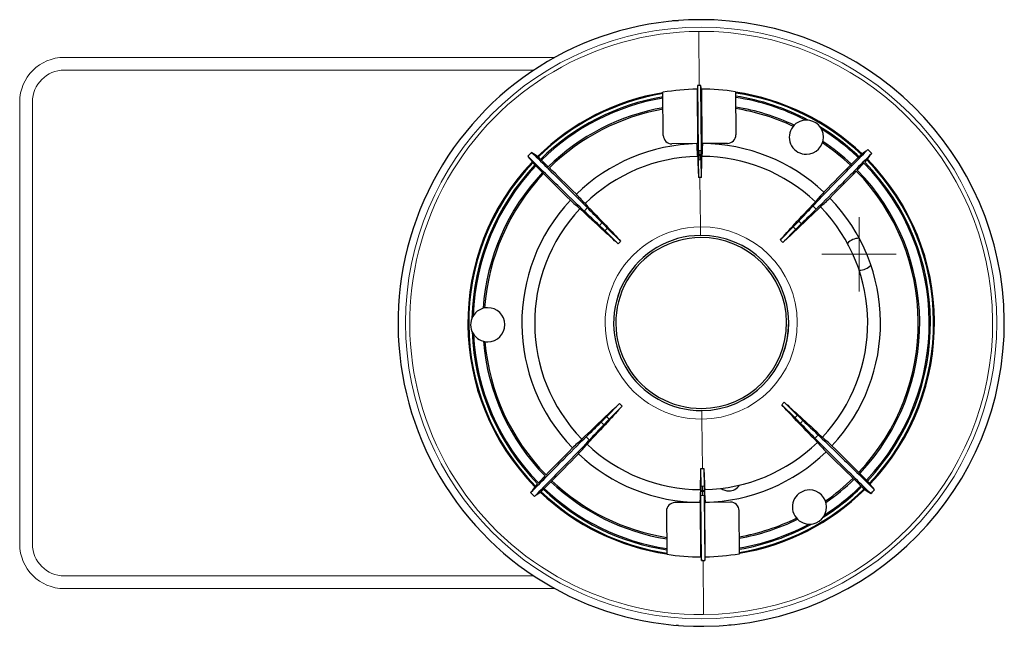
# Model space of a CAD drawing. Header units: millimetres. Extents: x 2 to 730, y 2 to 208.
# Tile 6 of 8: x 503 to 561, y 130 to 166. Entities that reach past the tile are written whole.
import ezdxf

# ---------------------------------------------------------------- set-up
doc = ezdxf.new("R2010")
doc.units = ezdxf.units.MM
doc.linetypes.add('CENTER', pattern=[10.16, 6.35, -1.27, 1.27, -1.27])
doc.layers.add('SLD-0', color=179, linetype='Continuous')

msp = doc.modelspace()

# ---------------------------------------------------------------- linework, layer by layer
at = {"layer": 'SLD-0', "linetype": 'Continuous'}
for p, q in [((541.4827, 165.9215), (541.4824, 165.8891)), ((541.4827, 165.9215), (541.8358, 165.9191)), ((540.9415, 159.1671), (540.9204, 161.7007)), ((542.9289, 161.905), (542.929, 161.8837)), ((542.929, 161.8837), (542.9557, 158.6814)), ((542.9569, 162.0929), (542.9886, 158.2832)), ((543.1805, 158.2848), (543.1482, 162.0945)), ((543.1794, 161.9071), (543.1796, 161.8858)), ((543.1796, 161.8858), (543.2063, 158.6835)), ((545.1915, 161.7363), (545.2126, 159.2027)), ((542.9557, 158.6814), (541.4482, 158.6688)), ((544.7143, 158.696), (543.2063, 158.6835)), ((543.0008, 157.7288), (543.0091, 156.6834)), ((543.1867, 156.6848), (543.1775, 157.7303)), ((537.6596, 153.6974), (538.43, 152.9398)), ((548.5852, 153.7885), (547.8275, 153.0181)), ((548.7363, 153.6398), (547.9787, 152.8695)), ((537.511, 153.5463), (538.2814, 152.7887)), ((537.602, 142.6207), (538.3597, 143.3911)), ((537.7531, 142.4721), (538.5108, 143.2425)), ((548.6787, 142.5632), (547.9083, 143.3208)), ((548.8273, 142.7143), (548.0569, 143.4719)), ((543.1608, 138.5303), (543.1516, 139.5757)), ((543.3292, 139.5772), (543.3375, 138.5318)), ((543.1896, 134.1661), (543.1578, 137.9758)), ((543.3497, 137.9773), (543.3809, 134.1677)), ((543.1315, 137.5771), (541.624, 137.5646)), ((543.1582, 134.3748), (543.1315, 137.5771)), ((544.8901, 137.5918), (543.3821, 137.5792)), ((543.4088, 134.3769), (543.3821, 137.5792)), ((541.1257, 137.0579), (541.1468, 134.5243)), ((545.4179, 134.5599), (545.3968, 137.0935)), ((543.1584, 134.3535), (543.1582, 134.3748)), ((543.4089, 134.3556), (543.4088, 134.3769)), ((544.9378, 130.367), (544.9377, 130.3794)), ((544.9378, 130.371), (544.9377, 130.3794)), ((541.6879, 130.3408), (541.6878, 130.3532)), ((541.8313, 130.3418), (541.6879, 130.3408)), ((544.9378, 130.367), (544.7931, 130.3656)), ((544.9378, 130.371), (544.9378, 130.367))]:
    msp.add_line(p, q, dxfattribs=at)
at = {"layer": 'SLD-0', "linetype": 'Continuous', "lineweight": 18}
for p, q in [((543.0528, 162.094), (543.0263, 165.2816)), ((543.0846, 158.2845), (543.0866, 158.0371)), ((543.0871, 157.9774), (543.0866, 158.0371)), ((543.0892, 157.73), (543.0871, 157.9774)), ((543.0979, 156.6846), (543.122, 153.7848)), ((543.1262, 153.2823), (543.122, 153.7848)), ((543.2121, 142.9782), (543.2163, 142.4758)), ((543.2404, 139.576), (543.2163, 142.4758)), ((543.2491, 138.5306), (543.2512, 138.2832)), ((543.2512, 138.2832), (543.2517, 138.2235)), ((543.2538, 137.9761), (543.2517, 138.2235)), ((543.2855, 134.1666), (543.312, 130.9789))]:
    msp.add_line(p, q, dxfattribs=at)
at = {"layer": 'SLD-0', "lineweight": 18}
for p, q in [((534.5622, 163.7553), (505.689, 163.7553)), ((533.3226, 163.0053), (505.689, 163.0053)), ((517.6757, 163.0053), (517.5311, 163.0053)), ((503.064, 135.1303), (503.064, 161.1303)), ((503.814, 161.1303), (503.814, 135.1303)), ((533.3226, 133.2553), (505.689, 133.2553)), ((534.5622, 132.5053), (505.689, 132.5053))]:
    msp.add_line(p, q, dxfattribs=at)
at = {"layer": 'SLD-0', "linetype": 'CENTER', "lineweight": 18}
for p, q in [((552.465, 149.9875), (552.465, 154.3625)), ((554.6525, 152.175), (550.2775, 152.175))]:
    msp.add_line(p, q, dxfattribs=at)
at = {"layer": 'SLD-0', "linetype": 'Continuous', "lineweight": 18}
msp.add_circle((543.1692, 148.1303), 17.3974, dxfattribs=at)
at = {"layer": 'SLD-0', "linetype": 'Continuous'}
for centre, radius, start, end in [((543.1692, 148.1303), 17.8388, 90.477326, 270.477326), ((543.1692, 148.1303), 17.8388, 270.477326, 90.477326), ((543.1692, 148.1303), 13.7303, 99.425523, 134.549145), ((543.1692, 148.1303), 13.7555, 91.000222, 99.408976), ((543.1692, 148.1303), 13.9642, 90.477326, 90.87095), ((543.1692, 148.1303), 13.9642, 90.08586, 90.477326), ((543.1692, 148.1303), 13.7555, 81.545677, 89.956621), ((543.1692, 148.1303), 13.7303, 46.405508, 81.52913), ((543.1692, 148.1303), 13.6782, 99.475758, 134.554511), ((543.1692, 148.1303), 13.492, 99.584851, 134.490366), ((543.1692, 148.1303), 13.4209, 99.679959, 134.480649), ((543.1692, 148.1303), 13.492, 62.158842, 81.369802), ((543.1692, 148.1303), 13.6782, 46.426435, 81.455058), ((543.1692, 148.1303), 13.4209, 62.726036, 81.276418), ((543.1692, 148.1303), 12.86, 100.036568, 134.403844), ((543.1692, 148.1303), 12.7749, 100.106261, 134.375229), ((543.1692, 148.1303), 12.86, 64.805653, 80.918084), ((543.1692, 148.1303), 12.7749, 64.8728, 80.805479), ((549.3596, 159.0617), 1.005, 90.477326, 270.477326), ((549.3596, 159.0617), 1.005, 270.477326, 90.477326), ((543.1692, 148.1303), 13.492, 46.464287, 58.795811), ((543.1692, 148.1303), 13.4209, 46.489074, 58.17946), ((541.444, 159.1713), 0.5025, 180.477326, 270.477326), ((544.7101, 159.1985), 0.5025, 270.477326, 0.477326), ((543.1692, 148.1303), 12.86, 46.550808, 56.149), ((543.1692, 148.1303), 10.5525, 91.358493, 134.122017), ((543.1692, 148.1303), 10.5525, 46.832636, 89.59616), ((543.1692, 148.1303), 12.7749, 46.549866, 56.043729), ((543.1692, 148.1303), 14.1524, 44.826353, 46.1283), ((543.1692, 148.1303), 14.1524, 134.826353, 136.1283), ((543.1692, 148.1303), 9.7987, 91.201892, 134.242167), ((543.1692, 148.1303), 9.7987, 46.712486, 89.75276), ((543.1692, 148.1303), 13.6782, 316.323336, 44.546029), ((543.1692, 148.1303), 13.7303, 316.405508, 44.549145), ((543.1692, 148.1303), 13.7303, 136.405508, 224.549145), ((543.1692, 148.1303), 13.6782, 136.209855, 224.555373), ((543.1692, 148.1303), 13.492, 136.464287, 178.795811), ((543.1692, 148.1303), 13.4209, 136.472004, 178.049879), ((543.1692, 148.1303), 12.7749, 316.567271, 44.400723), ((543.1692, 148.1303), 12.86, 316.550808, 44.403844), ((543.1692, 148.1303), 13.4209, 316.489365, 44.482098), ((543.1692, 148.1303), 13.492, 316.464287, 44.490366), ((543.1692, 148.1303), 12.86, 136.550808, 176.149), ((543.1692, 148.1303), 12.7749, 136.556796, 176.0358), ((543.1692, 148.1303), 8.5546, 90.477326, 91.072294), ((543.1692, 148.1303), 8.5546, 89.882359, 90.477326), ((543.1692, 148.1303), 10.5525, 136.832636, 224.122017), ((543.1692, 148.1303), 10.5525, 316.832636, 44.122017), ((543.1692, 148.1303), 9.7987, 136.712486, 224.242167), ((543.1692, 148.1303), 9.7987, 316.712486, 44.242167), ((543.1692, 148.1303), 5.1506, 90.477326, 270.477326), ((543.1692, 148.1303), 5.025, 90.477326, 270.477326), ((543.1692, 148.1303), 5.1506, 270.477326, 90.477326), ((543.1692, 148.1303), 5.025, 270.477326, 90.477326), ((543.1692, 148.1303), 6.7521, 44.578026, 46.376626), ((552.465, 152.175), 0.9375, 90.000002, 137.205001), ((552.465, 152.175), 0.9375, 89.600627, 90.000002), ((543.1692, 148.1303), 6.7521, 134.578026, 136.376626), ((552.465, 152.175), 0.9375, 270.001506, 317.418744), ((530.6071, 148.0256), 1.005, 90.477326, 270.477326), ((530.6071, 148.0256), 1.005, 270.477326, 90.477326), ((543.1692, 148.1303), 13.492, 182.158842, 224.490366), ((543.1692, 148.1303), 13.4209, 182.845471, 224.476207), ((543.1692, 148.1303), 12.86, 184.805653, 224.403844), ((543.1692, 148.1303), 12.7749, 184.968021, 224.382813), ((543.1692, 148.1303), 6.7521, 224.578026, 226.376626), ((543.1692, 148.1303), 6.7521, 314.578026, 316.376626), ((543.1692, 148.1303), 9.7987, 226.712486, 269.75276), ((543.1692, 148.1303), 9.7987, 271.201892, 314.242167), ((543.1692, 148.1303), 10.5525, 226.832636, 269.59616), ((543.1692, 148.1303), 10.5525, 271.358493, 314.122017), ((543.1692, 148.1303), 8.5546, 269.882359, 270.477326), ((543.1692, 148.1303), 8.5546, 270.477326, 271.072294), ((543.1692, 148.1303), 12.86, 226.550808, 260.918084), ((543.1692, 148.1303), 12.7749, 226.557315, 260.859859), ((544.7946, 138.9998), 0.75, 269.999999, 327.330003), ((543.1692, 148.1303), 13.492, 302.158842, 314.490366), ((543.1692, 148.1303), 13.4209, 302.826893, 314.490625), ((543.1692, 148.1303), 12.7749, 304.969704, 314.39412), ((543.1692, 148.1303), 12.86, 304.805653, 314.403844), ((543.1692, 148.1303), 14.1524, 224.826353, 226.1283), ((543.1692, 148.1303), 13.7303, 226.405508, 261.52913), ((543.1692, 148.1303), 13.6782, 226.428778, 261.496366), ((543.1692, 148.1303), 13.492, 226.464287, 261.369802), ((543.1692, 148.1303), 13.4209, 226.466209, 261.310328), ((544.7946, 138.9998), 0.75, 232.858125, 269.999999), ((543.1692, 148.1303), 13.7303, 279.425523, 314.549145), ((543.1692, 148.1303), 13.6782, 279.489014, 314.539821), ((549.5408, 137.3036), 1.005, 90.477326, 270.477326), ((549.5408, 137.3036), 1.005, 270.477326, 90.477326), ((543.1692, 148.1303), 14.1524, 314.826353, 316.1283), ((541.6282, 137.0621), 0.5025, 90.477326, 180.477326), ((544.8943, 137.0893), 0.5025, 0.477326, 90.477326), ((543.1692, 148.1303), 12.7749, 280.090871, 296.02467), ((543.1692, 148.1303), 12.86, 280.036568, 296.149), ((543.1692, 148.1303), 13.492, 279.584851, 298.795811), ((543.1692, 148.1303), 13.4209, 279.652445, 297.891999), ((543.1692, 148.1303), 13.7555, 261.545677, 269.954431), ((543.1692, 148.1303), 13.7555, 270.998032, 279.408976), ((543.1692, 148.1303), 13.9642, 270.083703, 270.477326), ((543.1692, 148.1303), 13.9642, 270.477326, 270.868793)]:
    msp.add_arc(centre, radius, start, end, dxfattribs=at)
at = {"layer": 'SLD-0', "linetype": 'Continuous', "lineweight": 18}
for radius, start, end in [(17.1519, 90.477326, 270.477326), (17.1519, 270.477326, 90.477326), (10.1546, 90.477326, 91.018629), (10.1546, 89.936024, 90.477326), (9.9071, 90.477326, 91.018629), (9.8474, 90.477326, 91.004722), (9.6, 90.477326, 91.004722), (9.9071, 89.936024, 90.477326), (9.8474, 89.949931, 90.477326), (9.6, 89.949931, 90.477326), (9.524, 134.671078, 136.283575), (9.524, 44.671078, 46.283575), (8.2953, 134.726843, 136.22781), (7.8325, 134.702082, 136.252571), (5.6547, 90.477326, 270.477326), (5.6547, 270.477326, 90.477326), (7.8325, 44.702082, 46.252571), (8.2953, 44.726843, 46.22781), (5.1522, 90.477326, 270.477326), (5.1522, 270.477326, 90.477326), (7.8325, 224.702082, 226.252571), (7.8325, 314.702082, 316.252571), (8.2953, 224.726843, 226.22781), (8.2953, 314.726843, 316.22781), (9.524, 224.671078, 226.283575), (9.524, 314.671078, 316.283575), (9.6, 269.949931, 270.477326), (9.6, 270.477326, 271.004722), (10.1546, 269.936024, 270.477326), (9.9071, 269.936024, 270.477326), (9.8474, 269.949931, 270.477326), (9.8474, 270.477326, 271.004722), (9.9071, 270.477326, 271.018629), (10.1546, 270.477326, 271.018629)]:
    msp.add_arc((543.1692, 148.1303), radius, start, end, dxfattribs=at)
at = {"layer": 'SLD-0', "lineweight": 18}
for centre, radius, start, end in [((505.689, 161.1303), 2.625, 90, 180), ((505.689, 161.1303), 1.875, 90, 180), ((505.689, 135.1303), 2.625, 180, 270), ((505.689, 135.1303), 1.875, 180, 270)]:
    msp.add_arc(centre, radius, start, end, dxfattribs=at)
at = {"layer": 'SLD-0', "linetype": 'Continuous'}
for points in [[(542.9569, 162.0929), (542.9477, 162.0176), (542.9383, 161.955), (542.9289, 161.905)], [(543.1794, 161.9071), (543.1691, 161.9568), (543.1587, 162.0193), (543.1482, 162.0945)], [(543.2435, 158.6825), (543.2435, 158.6829), (543.2435, 158.6834), (543.2435, 158.6838)], [(552.9774, 158.3327), (552.8254, 158.2073), (552.7119, 158.1212), (552.6369, 158.0743)], [(532.9668, 157.9385), (533.0921, 157.7865), (533.1783, 157.673), (533.2252, 157.598)], [(533.5371, 157.9152), (533.4613, 157.9608), (533.3464, 158.045), (533.1923, 158.1678)], [(533.7141, 157.7551), (533.614, 157.8494), (533.5562, 157.902), (533.5406, 157.913)], [(534.1709, 157.3178), (533.9927, 157.4899), (533.85, 157.6265), (533.7429, 157.7278)], [(542.9636, 157.9269), (542.979, 157.4763), (542.9941, 157.0618), (543.0091, 156.6834)], [(542.993, 158.0358), (542.9942, 158.016), (542.9953, 157.9961), (542.9965, 157.9762)], [(543.1778, 157.9777), (543.1786, 157.9976), (543.1794, 158.0175), (543.1802, 158.0374)], [(543.1867, 156.6848), (543.1954, 157.0635), (543.2036, 157.4782), (543.2114, 157.929)], [(552.4342, 157.8836), (552.3288, 157.7805), (552.1884, 157.6414), (552.0131, 157.4665)], [(552.6334, 158.072), (552.618, 158.0608), (552.561, 158.0073), (552.4626, 157.9113)], [(552.794, 157.5854), (552.8883, 157.6854), (552.9409, 157.7433), (552.9518, 157.7589)], [(552.954, 157.7624), (552.9997, 157.8381), (553.0839, 157.9531), (553.2067, 158.1072)], [(533.2274, 157.5945), (533.2386, 157.5791), (533.2922, 157.5222), (533.3882, 157.4237)], [(533.4159, 157.3953), (533.519, 157.2899), (533.658, 157.1496), (533.833, 156.9743)], [(535.8226, 155.7055), (535.2277, 156.2906), (534.6476, 156.857), (534.2214, 157.269)], [(551.9634, 157.4168), (551.5441, 156.9978), (550.9736, 156.4218), (550.3885, 155.8269)], [(550.7444, 155.4768), (551.3295, 156.0718), (551.8959, 156.6518), (552.3078, 157.078)], [(552.3567, 157.1286), (552.5287, 157.3068), (552.6654, 157.4494), (552.7667, 157.5565)], [(533.8827, 156.9245), (534.3017, 156.5052), (534.8776, 155.9347), (535.4726, 155.3496)], [(538.2814, 152.7887), (537.7612, 153.25), (537.0129, 153.9367), (536.0364, 154.8489)], [(537.1791, 153.869), (536.8812, 154.1501), (536.5834, 154.4312), (536.2855, 154.7123)], [(536.3326, 155.1501), (537.2609, 154.1889), (537.96, 153.4522), (538.43, 152.9398)], [(536.4734, 154.9034), (536.7594, 154.6102), (537.0455, 154.317), (537.3315, 154.0239)], [(547.8275, 153.0181), (548.2889, 153.5382), (548.9756, 154.2865), (549.8878, 155.263)], [(550.189, 154.9668), (549.2278, 154.0385), (548.4911, 153.3394), (547.9787, 152.8695)], [(548.9078, 154.1203), (549.1889, 154.4182), (549.47, 154.7161), (549.7511, 155.014)], [(549.9422, 154.826), (549.6491, 154.54), (549.3559, 154.254), (549.0627, 153.968)], [(536.1494, 141.2938), (537.1105, 142.2221), (537.8473, 142.9212), (538.3597, 143.3911)], [(538.5108, 143.2425), (538.0494, 142.7223), (537.3627, 141.9741), (536.4505, 140.9976)], [(550.0057, 141.1105), (549.0774, 142.0717), (548.3783, 142.8084), (547.9083, 143.3208)], [(548.0569, 143.4719), (548.5771, 143.0105), (549.3254, 142.3238), (550.3019, 141.4117)], [(536.3961, 141.4346), (536.6893, 141.7206), (536.9824, 142.0066), (537.2756, 142.2926)], [(537.4305, 142.1403), (537.1494, 141.8424), (536.8683, 141.5445), (536.5872, 141.2466)], [(549.8649, 141.3572), (549.5789, 141.6504), (549.2928, 141.9435), (549.0068, 142.2367)], [(549.1592, 142.3916), (549.4571, 142.1105), (549.755, 141.8294), (550.0528, 141.5483)], [(552.4557, 139.3361), (552.0366, 139.7554), (551.4607, 140.3259), (550.8657, 140.911)], [(535.594, 140.7838), (535.0088, 140.1888), (534.4425, 139.6088), (534.0305, 139.1826)], [(534.3749, 138.8438), (534.7942, 139.2628), (535.3647, 139.8388), (535.9499, 140.4337)], [(550.5157, 140.5551), (551.1107, 139.9699), (551.6907, 139.4036), (552.1169, 138.9916)], [(533.9816, 139.132), (533.8096, 138.9538), (533.6729, 138.8112), (533.5716, 138.7041)], [(543.1269, 138.3316), (543.1347, 138.7824), (543.143, 139.1971), (543.1516, 139.5757)], [(543.3292, 139.5772), (543.3442, 139.1988), (543.3593, 138.7843), (543.3747, 138.3337)], [(552.9224, 138.8653), (552.8193, 138.9707), (552.6803, 139.111), (552.5053, 139.2863)], [(533.3843, 138.4982), (533.3386, 138.4225), (533.2544, 138.3075), (533.1316, 138.1534)], [(533.5444, 138.6752), (533.45, 138.5752), (533.3974, 138.5173), (533.3865, 138.5017)], [(533.9041, 138.377), (534.0095, 138.4801), (534.1499, 138.6191), (534.3252, 138.7941)], [(552.1674, 138.9428), (552.3456, 138.7707), (552.4883, 138.6341), (552.5954, 138.5327)], [(552.6242, 138.5055), (552.7243, 138.4112), (552.7821, 138.3586), (552.7977, 138.3476)], [(553.1109, 138.666), (553.0997, 138.6815), (553.0461, 138.7384), (552.9501, 138.8369)], [(553.3715, 138.322), (553.2462, 138.4741), (553.1601, 138.5876), (553.1131, 138.6626)], [(533.3609, 137.9279), (533.5129, 138.0533), (533.6265, 138.1394), (533.7015, 138.1863)], [(533.7049, 138.1886), (533.7203, 138.1998), (533.7773, 138.2533), (533.8757, 138.3493)], [(543.1581, 138.2232), (543.1589, 138.2431), (543.1597, 138.263), (543.1606, 138.2829)], [(543.3418, 138.2844), (543.343, 138.2645), (543.3441, 138.2446), (543.3453, 138.2247)], [(552.8012, 138.3454), (552.877, 138.2998), (552.9919, 138.2155), (553.146, 138.0928)], [(543.0948, 137.5768), (543.0948, 137.5772), (543.0948, 137.5776), (543.0948, 137.5781)], [(543.1584, 134.3535), (543.1687, 134.3037), (543.1791, 134.2413), (543.1896, 134.1661)], [(543.3809, 134.1677), (543.3901, 134.2429), (543.3995, 134.3056), (543.4089, 134.3556)]]:
    msp.add_open_spline(points, degree=3, dxfattribs=at)
for points, knots in [([(542.919, 158.6811), (542.919, 158.681), (542.919, 158.681), (542.919, 158.6805), (542.919, 158.6802), (542.919, 158.6798)], [0, 0, 0, 0, 0.1496333, 0.1496333, 1, 1, 1, 1]), ([(542.9636, 157.9269), (542.9562, 158.0524), (542.9487, 158.1778), (542.9339, 158.4288), (542.9264, 158.5543), (542.919, 158.6798)], [0, 0, 0, 0, 0.4999191, 0.4999191, 1, 1, 1, 1]), ([(542.9886, 158.2832), (542.9889, 158.2551), (542.9893, 158.2266), (542.99, 158.1736), (542.9904, 158.1483), (542.9911, 158.1043), (542.9915, 158.0851), (542.9923, 158.0553), (542.9926, 158.0443), (542.993, 158.0373), (542.993, 158.0365), (542.993, 158.0358)], [0, 0, 0, 0, 0.241693, 0.241693, 0.4833868, 0.4833868, 0.7250687, 0.7250687, 0.966744, 0.966744, 1, 1, 1, 1]), ([(543.1802, 158.0374), (543.1804, 158.0423), (543.1806, 158.052), (543.1809, 158.0796), (543.1809, 158.0978), (543.181, 158.14), (543.181, 158.1646), (543.1809, 158.2167), (543.1807, 158.245), (543.1805, 158.277), (543.1805, 158.2809), (543.1805, 158.2848)], [0, 0, 0, 0, 0.241682, 0.241682, 0.4833645, 0.4833645, 0.7250403, 0.7250403, 0.9667198, 0.9667198, 1, 1, 1, 1]), ([(543.2435, 158.6825), (543.2382, 158.5569), (543.2328, 158.4313), (543.2221, 158.1801), (543.2168, 158.0545), (543.2114, 157.929)], [0, 0, 0, 0, 0.5000809, 0.5000809, 1, 1, 1, 1]), ([(549.7511, 155.014), (550.0154, 155.2941), (550.4653, 155.7611), (551.601, 156.9294), (552.2839, 157.6275), (552.9774, 158.3327)], [0, 0, 0, 0, 0.5, 0.5, 1, 1, 1, 1]), ([(536.2855, 154.7123), (536.0054, 154.9766), (535.5383, 155.4264), (534.37, 156.5621), (533.6719, 157.2451), (532.9668, 157.9385)], [0, 0, 0, 0, 0.5, 0.5, 1, 1, 1, 1]), ([(533.1923, 158.1678), (533.8974, 157.4744), (534.586, 156.7936), (535.7424, 155.6431), (536.2045, 155.179), (536.4734, 154.9034)], [0, 0, 0, 0, 0.5, 0.5, 1, 1, 1, 1]), ([(542.9965, 157.9762), (542.9968, 157.9713), (542.9971, 157.9616), (542.9978, 157.9341), (542.9982, 157.9159), (542.999, 157.8737), (542.9993, 157.8491), (543.0001, 157.7969), (543.0004, 157.7687), (543.0007, 157.7367), (543.0008, 157.7327), (543.0008, 157.7288)], [0, 0, 0, 0, 0.2416829, 0.2416829, 0.4833663, 0.4833663, 0.7250431, 0.7250431, 0.9667227, 0.9667227, 1, 1, 1, 1]), ([(543.1775, 157.7303), (543.1774, 157.7584), (543.1772, 157.7869), (543.177, 157.84), (543.177, 157.8653), (543.177, 157.9092), (543.1771, 157.9284), (543.1773, 157.9582), (543.1775, 157.9692), (543.1777, 157.9763), (543.1777, 157.977), (543.1778, 157.9777)], [0, 0, 0, 0, 0.2416925, 0.2416925, 0.4833857, 0.4833857, 0.7250676, 0.7250676, 0.9667438, 0.9667438, 1, 1, 1, 1]), ([(553.2067, 158.1072), (552.5132, 157.402), (551.8324, 156.7135), (550.6819, 155.5571), (550.2179, 155.095), (549.9422, 154.826)], [0, 0, 0, 0, 0.5, 0.5, 1, 1, 1, 1]), ([(552.4342, 157.8836), (552.4305, 157.8798), (552.4271, 157.8763), (552.4212, 157.8702), (552.4187, 157.8676), (552.4149, 157.8636), (552.4135, 157.8622), (552.4122, 157.8607), (552.4122, 157.8607), (552.4136, 157.8619), (552.4149, 157.8632), (552.4188, 157.867), (552.4213, 157.8695), (552.4272, 157.8754), (552.4307, 157.8789), (552.438, 157.8862), (552.4419, 157.8902), (552.4498, 157.8983), (552.4538, 157.9024), (552.4593, 157.908), (552.461, 157.9096), (552.4626, 157.9113)], [0, 0, 0, 0, 0.1058963, 0.1058963, 0.2117933, 0.2117933, 0.3176803, 0.3176803, 0.4235649, 0.4235649, 0.5294598, 0.5294598, 0.6353733, 0.6353733, 0.7413057, 0.7413057, 0.8472485, 0.8472485, 0.9531891, 0.9531891, 1, 1, 1, 1]), ([(552.6334, 158.072), (552.6295, 158.068), (552.6255, 158.064), (552.6182, 158.0565), (552.6148, 158.053), (552.6089, 158.0469), (552.6064, 158.0443), (552.6025, 158.0402), (552.6012, 158.0388), (552.5999, 158.0373), (552.5999, 158.0373), (552.6012, 158.0385), (552.6025, 158.0398), (552.6064, 158.0435), (552.6089, 158.0461), (552.6148, 158.0519), (552.6182, 158.0554), (552.6255, 158.0628), (552.6295, 158.0668), (552.6346, 158.0719), (552.6357, 158.0731), (552.6369, 158.0743)], [0, 0, 0, 0, 0.1076818, 0.1076818, 0.2153646, 0.2153646, 0.3230343, 0.3230343, 0.4306915, 0.4306915, 0.5383473, 0.5383473, 0.6460135, 0.6460135, 0.7536971, 0.7536971, 0.8613976, 0.8613976, 0.9691071, 0.9691071, 1, 1, 1, 1]), ([(533.2274, 157.5945), (533.2314, 157.5906), (533.2355, 157.5866), (533.243, 157.5794), (533.2465, 157.5759), (533.2526, 157.57), (533.2552, 157.5675), (533.2592, 157.5637), (533.2606, 157.5623), (533.2621, 157.561), (533.2622, 157.561), (533.261, 157.5623), (533.2597, 157.5637), (533.2559, 157.5675), (533.2534, 157.57), (533.2475, 157.5759), (533.244, 157.5794), (533.2367, 157.5867), (533.2327, 157.5906), (533.2275, 157.5957), (533.2263, 157.5969), (533.2252, 157.598)], [0, 0, 0, 0, 0.1076818, 0.1076818, 0.2153646, 0.2153646, 0.3230343, 0.3230343, 0.4306915, 0.4306915, 0.5383473, 0.5383473, 0.6460135, 0.6460135, 0.7536971, 0.7536971, 0.8613976, 0.8613976, 0.9691071, 0.9691071, 1, 1, 1, 1]), ([(533.4159, 157.3953), (533.4196, 157.3917), (533.4231, 157.3882), (533.4292, 157.3824), (533.4318, 157.3798), (533.4358, 157.376), (533.4373, 157.3747), (533.4387, 157.3734), (533.4388, 157.3734), (533.4376, 157.3747), (533.4363, 157.3761), (533.4325, 157.3799), (533.43, 157.3825), (533.424, 157.3884), (533.4206, 157.3918), (533.4132, 157.3991), (533.4092, 157.4031), (533.4012, 157.4109), (533.3971, 157.415), (533.3915, 157.4204), (533.3898, 157.4221), (533.3882, 157.4237)], [0, 0, 0, 0, 0.1058963, 0.1058963, 0.2117933, 0.2117933, 0.3176803, 0.3176803, 0.4235649, 0.4235649, 0.5294598, 0.5294598, 0.6353733, 0.6353733, 0.7413057, 0.7413057, 0.8472485, 0.8472485, 0.9531891, 0.9531891, 1, 1, 1, 1]), ([(551.9634, 157.4168), (551.9606, 157.4139), (551.9583, 157.4115), (551.9549, 157.4079), (551.9538, 157.4068), (551.953, 157.4058), (551.9533, 157.406), (551.9551, 157.4077), (551.9566, 157.4092), (551.9609, 157.4134), (551.9636, 157.4161), (551.9698, 157.4224), (551.9734, 157.426), (551.9809, 157.4335), (551.9849, 157.4376), (551.9928, 157.4456), (551.9968, 157.4497), (552.0042, 157.4573), (552.0077, 157.4609), (552.0116, 157.4649), (552.0124, 157.4657), (552.0131, 157.4665)], [0, 0, 0, 0, 0.1079254, 0.1079254, 0.2158508, 0.2158508, 0.3237756, 0.3237756, 0.4317136, 0.4317136, 0.5396739, 0.5396739, 0.6476556, 0.6476556, 0.7556485, 0.7556485, 0.8636374, 0.8636374, 0.971609, 0.971609, 1, 1, 1, 1]), ([(533.8827, 156.9245), (533.8855, 156.9218), (533.888, 156.9194), (533.8915, 156.9161), (533.8927, 156.915), (533.8937, 156.9141), (533.8935, 156.9144), (533.8918, 156.9162), (533.8902, 156.9178), (533.886, 156.922), (533.8833, 156.9248), (533.8771, 156.931), (533.8735, 156.9345), (533.8659, 156.942), (533.8619, 156.946), (533.8539, 156.9539), (533.8498, 156.9579), (533.8422, 156.9653), (533.8386, 156.9689), (533.8346, 156.9727), (533.8338, 156.9735), (533.833, 156.9743)], [0, 0, 0, 0, 0.1079254, 0.1079254, 0.2158508, 0.2158508, 0.3237756, 0.3237756, 0.4317136, 0.4317136, 0.5396739, 0.5396739, 0.6476556, 0.6476556, 0.7556485, 0.7556485, 0.8636374, 0.8636374, 0.971609, 0.971609, 1, 1, 1, 1]), ([(535.4726, 155.3496), (535.5666, 155.2661), (535.6606, 155.1827), (535.8485, 155.0158), (535.9425, 154.9323), (536.0364, 154.8489)], [0, 0, 0, 0, 0.5001325, 0.5001325, 1, 1, 1, 1]), ([(536.3326, 155.1501), (536.2477, 155.2426), (536.1627, 155.3352), (535.9927, 155.5203), (535.9076, 155.6129), (535.8226, 155.7055)], [0, 0, 0, 0, 0.4998675, 0.4998675, 1, 1, 1, 1]), ([(550.3885, 155.8269), (550.305, 155.7329), (550.2215, 155.6389), (550.0546, 155.4509), (549.9712, 155.357), (549.8878, 155.263)], [0, 0, 0, 0, 0.5001325, 0.5001325, 1, 1, 1, 1]), ([(550.189, 154.9668), (550.2815, 155.0518), (550.374, 155.1368), (550.5592, 155.3068), (550.6518, 155.3918), (550.7444, 155.4768)], [0, 0, 0, 0, 0.4998675, 0.4998675, 1, 1, 1, 1]), ([(537.511, 153.5463), (537.4709, 153.5858), (537.4302, 153.6257), (537.3543, 153.6999), (537.318, 153.7352), (537.255, 153.7963), (537.2273, 153.823), (537.1956, 153.8534), (537.1866, 153.8619), (537.1791, 153.869)], [0, 0, 0, 0, 0.2884449, 0.2884449, 0.5768916, 0.5768916, 0.8653124, 0.8653124, 1, 1, 1, 1]), ([(537.3315, 154.0239), (537.3468, 154.0082), (537.3687, 153.9861), (537.4221, 153.9325), (537.4543, 153.9004), (537.5245, 153.8307), (537.5634, 153.7922), (537.6217, 153.7348), (537.6407, 153.7161), (537.6596, 153.6974)], [0, 0, 0, 0, 0.2884, 0.2884, 0.5767995, 0.5767995, 0.8652063, 0.8652063, 1, 1, 1, 1]), ([(548.5852, 153.7885), (548.6246, 153.8286), (548.6645, 153.8693), (548.7387, 153.9452), (548.774, 153.9814), (548.8352, 154.0445), (548.8619, 154.0722), (548.8922, 154.1039), (548.9007, 154.1128), (548.9078, 154.1203)], [0, 0, 0, 0, 0.2884449, 0.2884449, 0.5768916, 0.5768916, 0.8653124, 0.8653124, 1, 1, 1, 1]), ([(549.0627, 153.968), (549.0471, 153.9527), (549.0249, 153.9308), (548.9714, 153.8774), (548.9393, 153.8451), (548.8696, 153.7749), (548.8311, 153.736), (548.7736, 153.6778), (548.7549, 153.6588), (548.7363, 153.6398)], [0, 0, 0, 0, 0.2884, 0.2884, 0.5767995, 0.5767995, 0.8652063, 0.8652063, 1, 1, 1, 1]), ([(537.2756, 142.2926), (537.2912, 142.3079), (537.3134, 142.3298), (537.3669, 142.3832), (537.3991, 142.4155), (537.4687, 142.4857), (537.5073, 142.5246), (537.5647, 142.5828), (537.5834, 142.6018), (537.602, 142.6207)], [0, 0, 0, 0, 0.2884, 0.2884, 0.5767995, 0.5767995, 0.8652063, 0.8652063, 1, 1, 1, 1]), ([(549.0068, 142.2367), (548.9915, 142.2524), (548.9696, 142.2745), (548.9162, 142.3281), (548.884, 142.3602), (548.8138, 142.4299), (548.7749, 142.4684), (548.7166, 142.5258), (548.6977, 142.5445), (548.6787, 142.5632)], [0, 0, 0, 0, 0.2884, 0.2884, 0.5767995, 0.5767995, 0.8652063, 0.8652063, 1, 1, 1, 1]), ([(548.8273, 142.7143), (548.8674, 142.6748), (548.9081, 142.6349), (548.984, 142.5607), (549.0203, 142.5254), (549.0833, 142.4643), (549.111, 142.4376), (549.1427, 142.4072), (549.1517, 142.3987), (549.1592, 142.3916)], [0, 0, 0, 0, 0.2884449, 0.2884449, 0.5768916, 0.5768916, 0.8653124, 0.8653124, 1, 1, 1, 1]), ([(537.7531, 142.4721), (537.7137, 142.432), (537.6738, 142.3913), (537.5996, 142.3154), (537.5643, 142.2792), (537.5031, 142.2161), (537.4764, 142.1884), (537.4461, 142.1567), (537.4376, 142.1478), (537.4305, 142.1403)], [0, 0, 0, 0, 0.2884449, 0.2884449, 0.5768916, 0.5768916, 0.8653124, 0.8653124, 1, 1, 1, 1]), ([(533.1316, 138.1534), (533.8251, 138.8585), (534.5059, 139.5471), (535.6564, 140.7035), (536.1204, 141.1656), (536.3961, 141.4346)], [0, 0, 0, 0, 0.5, 0.5, 1, 1, 1, 1]), ([(550.0528, 141.5483), (550.3329, 141.284), (550.8, 140.8342), (551.9683, 139.6985), (552.6664, 139.0155), (553.3715, 138.322)], [0, 0, 0, 0, 0.5, 0.5, 1, 1, 1, 1]), ([(550.8657, 140.911), (550.7717, 140.9945), (550.6777, 141.0779), (550.4898, 141.2448), (550.3958, 141.3283), (550.3019, 141.4117)], [0, 0, 0, 0, 0.5001325, 0.5001325, 1, 1, 1, 1]), ([(536.5872, 141.2466), (536.3229, 140.9665), (535.873, 140.4994), (534.7373, 139.3312), (534.0544, 138.6331), (533.3609, 137.9279)], [0, 0, 0, 0, 0.5, 0.5, 1, 1, 1, 1]), ([(536.1494, 141.2938), (536.0568, 141.2088), (535.9643, 141.1238), (535.7791, 140.9538), (535.6865, 140.8688), (535.594, 140.7838)], [0, 0, 0, 0, 0.4998675, 0.4998675, 1, 1, 1, 1]), ([(535.9499, 140.4337), (536.0333, 140.5277), (536.1168, 140.6217), (536.2837, 140.8097), (536.3671, 140.9036), (536.4505, 140.9976)], [0, 0, 0, 0, 0.5001325, 0.5001325, 1, 1, 1, 1]), ([(553.146, 138.0928), (552.4409, 138.7862), (551.7523, 139.467), (550.596, 140.6175), (550.1338, 141.0816), (549.8649, 141.3572)], [0, 0, 0, 0, 0.5, 0.5, 1, 1, 1, 1]), ([(550.0057, 141.1105), (550.0907, 141.018), (550.1756, 140.9254), (550.3456, 140.7403), (550.4307, 140.6477), (550.5157, 140.5551)], [0, 0, 0, 0, 0.4998675, 0.4998675, 1, 1, 1, 1]), ([(552.4557, 139.3361), (552.4528, 139.3388), (552.4504, 139.3412), (552.4468, 139.3445), (552.4456, 139.3456), (552.4446, 139.3465), (552.4448, 139.3462), (552.4465, 139.3444), (552.4481, 139.3428), (552.4523, 139.3386), (552.455, 139.3358), (552.4612, 139.3296), (552.4648, 139.326), (552.4724, 139.3186), (552.4764, 139.3146), (552.4845, 139.3067), (552.4885, 139.3027), (552.4961, 139.2953), (552.4997, 139.2917), (552.5037, 139.2879), (552.5045, 139.2871), (552.5053, 139.2863)], [0, 0, 0, 0, 0.1079254, 0.1079254, 0.2158508, 0.2158508, 0.3237756, 0.3237756, 0.4317136, 0.4317136, 0.5396739, 0.5396739, 0.6476556, 0.6476556, 0.7556485, 0.7556485, 0.8636374, 0.8636374, 0.971609, 0.971609, 1, 1, 1, 1]), ([(534.3749, 138.8438), (534.3777, 138.8467), (534.38, 138.8491), (534.3834, 138.8527), (534.3845, 138.8538), (534.3853, 138.8548), (534.3851, 138.8546), (534.3832, 138.8529), (534.3817, 138.8514), (534.3774, 138.8472), (534.3747, 138.8445), (534.3685, 138.8382), (534.3649, 138.8346), (534.3574, 138.8271), (534.3534, 138.823), (534.3455, 138.815), (534.3415, 138.8109), (534.3341, 138.8033), (534.3306, 138.7997), (534.3267, 138.7957), (534.3259, 138.7949), (534.3252, 138.7941)], [0, 0, 0, 0, 0.1079254, 0.1079254, 0.2158508, 0.2158508, 0.3237756, 0.3237756, 0.4317136, 0.4317136, 0.5396739, 0.5396739, 0.6476556, 0.6476556, 0.7556485, 0.7556485, 0.8636374, 0.8636374, 0.971609, 0.971609, 1, 1, 1, 1]), ([(543.1606, 138.2829), (543.1608, 138.2878), (543.1609, 138.2975), (543.1612, 138.325), (543.1613, 138.3432), (543.1613, 138.3854), (543.1613, 138.4101), (543.1611, 138.4622), (543.161, 138.4904), (543.1608, 138.5224), (543.1608, 138.5264), (543.1608, 138.5303)], [0, 0, 0, 0, 0.2416829, 0.2416829, 0.4833663, 0.4833663, 0.7250431, 0.7250431, 0.9667227, 0.9667227, 1, 1, 1, 1]), ([(543.3375, 138.5318), (543.3378, 138.5037), (543.3381, 138.4751), (543.3388, 138.4221), (543.3392, 138.3968), (543.34, 138.3529), (543.3403, 138.3337), (543.3411, 138.3039), (543.3414, 138.2929), (543.3417, 138.2858), (543.3418, 138.2851), (543.3418, 138.2844)], [0, 0, 0, 0, 0.2416925, 0.2416925, 0.4833857, 0.4833857, 0.7250676, 0.7250676, 0.9667438, 0.9667438, 1, 1, 1, 1]), ([(552.9224, 138.8653), (552.9187, 138.8689), (552.9152, 138.8724), (552.9091, 138.8782), (552.9065, 138.8808), (552.9025, 138.8846), (552.9011, 138.8859), (552.8996, 138.8872), (552.8995, 138.8872), (552.9007, 138.8859), (552.9021, 138.8845), (552.9058, 138.8807), (552.9084, 138.8781), (552.9143, 138.8722), (552.9177, 138.8688), (552.9251, 138.8615), (552.9291, 138.8575), (552.9371, 138.8496), (552.9412, 138.8456), (552.9468, 138.8401), (552.9485, 138.8385), (552.9501, 138.8369)], [0, 0, 0, 0, 0.1058963, 0.1058963, 0.2117933, 0.2117933, 0.3176803, 0.3176803, 0.4235649, 0.4235649, 0.5294598, 0.5294598, 0.6353733, 0.6353733, 0.7413057, 0.7413057, 0.8472485, 0.8472485, 0.9531891, 0.9531891, 1, 1, 1, 1]), ([(553.1109, 138.666), (553.1069, 138.67), (553.1028, 138.6739), (553.0954, 138.6812), (553.0918, 138.6847), (553.0857, 138.6906), (553.0831, 138.6931), (553.0791, 138.6969), (553.0777, 138.6983), (553.0762, 138.6996), (553.0761, 138.6996), (553.0773, 138.6983), (553.0786, 138.6969), (553.0824, 138.6931), (553.0849, 138.6906), (553.0908, 138.6847), (553.0943, 138.6812), (553.1016, 138.6739), (553.1056, 138.67), (553.1108, 138.6649), (553.112, 138.6637), (553.1131, 138.6626)], [0, 0, 0, 0, 0.1076818, 0.1076818, 0.2153646, 0.2153646, 0.3230343, 0.3230343, 0.4306915, 0.4306915, 0.5383473, 0.5383473, 0.6460135, 0.6460135, 0.7536971, 0.7536971, 0.8613976, 0.8613976, 0.9691071, 0.9691071, 1, 1, 1, 1]), ([(533.7049, 138.1886), (533.7088, 138.1926), (533.7128, 138.1966), (533.7201, 138.2041), (533.7235, 138.2076), (533.7294, 138.2137), (533.732, 138.2163), (533.7358, 138.2203), (533.7371, 138.2218), (533.7384, 138.2233), (533.7384, 138.2233), (533.7371, 138.2221), (533.7358, 138.2208), (533.732, 138.2171), (533.7294, 138.2145), (533.7235, 138.2086), (533.7201, 138.2052), (533.7128, 138.1978), (533.7088, 138.1938), (533.7037, 138.1886), (533.7026, 138.1875), (533.7015, 138.1863)], [0, 0, 0, 0, 0.1076818, 0.1076818, 0.2153646, 0.2153646, 0.3230343, 0.3230343, 0.4306915, 0.4306915, 0.5383473, 0.5383473, 0.6460135, 0.6460135, 0.7536971, 0.7536971, 0.8613976, 0.8613976, 0.9691071, 0.9691071, 1, 1, 1, 1]), ([(533.9041, 138.377), (533.9078, 138.3808), (533.9112, 138.3843), (533.9171, 138.3904), (533.9196, 138.393), (533.9234, 138.397), (533.9248, 138.3984), (533.9261, 138.3999), (533.9261, 138.3999), (533.9247, 138.3987), (533.9234, 138.3974), (533.9195, 138.3936), (533.917, 138.3911), (533.9111, 138.3852), (533.9077, 138.3817), (533.9003, 138.3744), (533.8964, 138.3703), (533.8885, 138.3623), (533.8845, 138.3582), (533.879, 138.3526), (533.8773, 138.3509), (533.8757, 138.3493)], [0, 0, 0, 0, 0.1058963, 0.1058963, 0.2117933, 0.2117933, 0.3176803, 0.3176803, 0.4235649, 0.4235649, 0.5294598, 0.5294598, 0.6353733, 0.6353733, 0.7413057, 0.7413057, 0.8472485, 0.8472485, 0.9531891, 0.9531891, 1, 1, 1, 1]), ([(543.1269, 138.3316), (543.1215, 138.2061), (543.1162, 138.0805), (543.1055, 137.8293), (543.1001, 137.7037), (543.0948, 137.5781)], [0, 0, 0, 0, 0.4999191, 0.4999191, 1, 1, 1, 1]), ([(543.1578, 137.9758), (543.1576, 138.0039), (543.1575, 138.0324), (543.1573, 138.0854), (543.1573, 138.1107), (543.1573, 138.1547), (543.1574, 138.1739), (543.1576, 138.2037), (543.1578, 138.2147), (543.158, 138.2217), (543.1581, 138.2225), (543.1581, 138.2232)], [0, 0, 0, 0, 0.241693, 0.241693, 0.4833868, 0.4833868, 0.7250687, 0.7250687, 0.966744, 0.966744, 1, 1, 1, 1]), ([(543.3453, 138.2247), (543.3456, 138.2199), (543.3459, 138.2101), (543.3466, 138.1826), (543.347, 138.1644), (543.3478, 138.1222), (543.3482, 138.0976), (543.3489, 138.0455), (543.3492, 138.0172), (543.3496, 137.9852), (543.3496, 137.9813), (543.3497, 137.9773)], [0, 0, 0, 0, 0.241682, 0.241682, 0.4833645, 0.4833645, 0.7250403, 0.7250403, 0.9667198, 0.9667198, 1, 1, 1, 1]), ([(543.4193, 137.5808), (543.4119, 137.7063), (543.4045, 137.8318), (543.3896, 138.0828), (543.3821, 138.2082), (543.3747, 138.3337)], [0, 0, 0, 0, 0.5000809, 0.5000809, 1, 1, 1, 1]), ([(543.4193, 137.5808), (543.4193, 137.5804), (543.4193, 137.5801), (543.4193, 137.5796), (543.4193, 137.5796), (543.4193, 137.5795)], [0, 0, 0, 0, 0.8503667, 0.8503667, 1, 1, 1, 1])]:
    msp.add_open_spline(points, degree=3, knots=knots, dxfattribs=at)

doc.saveas('drawing.dxf')
